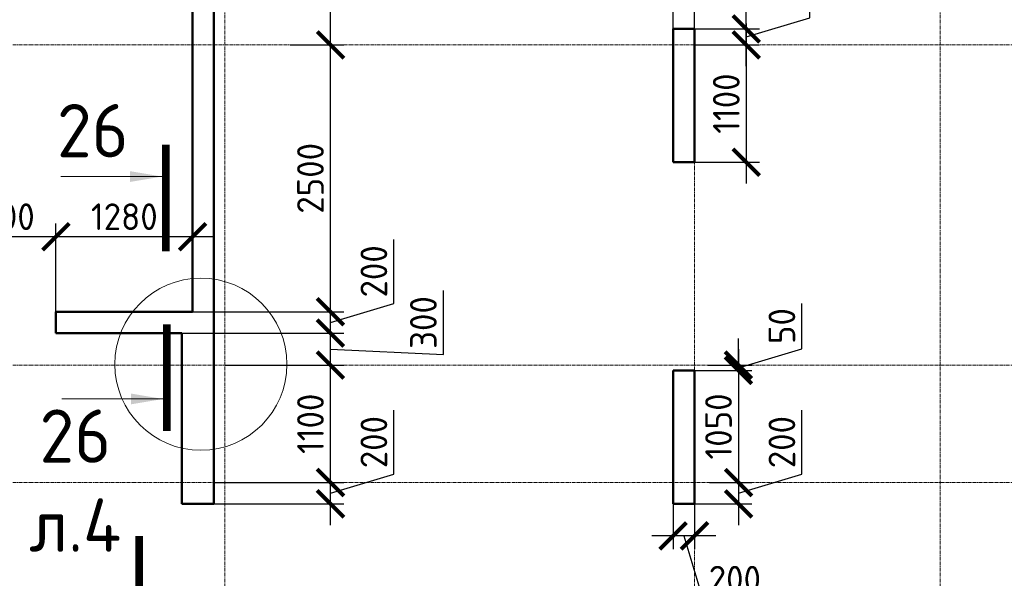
# Model space of a CAD drawing. Header units: millimetres. Extents: x 376598 to 1249954, y -318491 to -22134.
# Tile 50 of 256: x 476332 to 485554, y -128307 to -123072. Entities that reach past the tile are written whole.
import ezdxf

# ---------------------------------------------------------------- set-up
doc = ezdxf.new("R2010")
doc.units = ezdxf.units.MM
doc.linetypes.add('______5', pattern=[1100, 800, -100, 100, -100])
doc.linetypes.add('осевая', pattern=[50.8, 31.75, -6.35, 6.35, -6.35])
for name, color, linetype, lineweight in [('Конструкции 0.5', 5, 'Continuous', 50), ('Надписи', 200, 'Continuous', 18), ('Оси', 40, '______5', 18), ('РАЗМЕРЫ', 1, 'Continuous', 9), ('Узлы', 7, 'Continuous', 0)]:
    doc.layers.add(name, color=color, linetype=linetype, lineweight=lineweight)
doc.styles.add('GOST-2.304_Type-B', font='GOST_Common.ttf')
doc.dimstyles.new('СПДС', dxfattribs={"dimscale": 100, "dimtxt": 2.5, "dimasz": 2.5, "dimexe": 1.25, "dimexo": 0, "dimtad": 1, "dimdec": 0, "dimtxsty": 'GOST-2.304_Type-B', "dimblk": 'ARCHTICK', "dimcen": 2.5, "dimdle": 2, "dimadec": 0, "dimazin": 2, "dimtfac": 0.75, "dimtdec": 0, "dimtmove": 1, "dimatfit": 3, "dimfxl": 1, "dimtolj": 1, "dimarcsym": 1})

# ---------------------------------------------------------------- blocks, each defined once
blk = doc.blocks.new('оси 2.2-2.3')
at = {"layer": 'Оси', "color": 16, "linetype": 'осевая', "lineweight": 0, "transparency": 33554687}
for p, q in [((501554.9, -104267.9), (501554.9, -134893.5)), ((505954.9, -104267.9), (505954.9, -134893.5)), ((508254.9, -104267.9), (508254.9, -134893.5)), ((468076.3, -113595.4), (524372.9, -113595.4)), ((468076.3, -116595.4), (524372.9, -116595.4)), ((468076.3, -117695.4), (524372.9, -117695.4))]:
    blk.add_line(p, q, dxfattribs=at)
blk = doc.blocks.new('_ArchTick')
at = {"color": 0, "linetype": 'ByBlock', "const_width": 0.15}
blk.add_lwpolyline([(-0.5, -0.5), (0.5, 0.5)], dxfattribs=at)
blk = doc.blocks.new('*D174')
at = {"layer": 'DEFPOINTS', "color": 0, "lineweight": 0, "transparency": 16777216}
for p in [(482552, -123158.7), (483137.5, -123158.7), (482785.1, -123308.7)]:
    blk.add_point(p, dxfattribs=at)
at = {"layer": 'РАЗМЕРЫ', "color": 0, "lineweight": -2, "transparency": 16777216}
for p, q in [((483731.3, -123055.6), (483731.3, -122505.6)), ((483137.5, -123508.7), (483137.5, -122958.7)), ((483137.5, -123233.7), (483731.3, -123055.6)), ((482552, -123158.7), (483262.5, -123158.7)), ((482785.1, -123308.7), (483262.5, -123308.7))]:
    blk.add_line(p, q, dxfattribs=at)
at = {"layer": 'РАЗМЕРЫ', "color": 0, "lineweight": -2, "transparency": 16777216, "xscale": 250, "yscale": 250, "zscale": 250}
for p, rotation in [((483137.5, -123158.7), 90), ((483137.5, -123308.7), 270)]:
    blk.add_blockref('_ArchTick', p, dxfattribs=dict(at, rotation=rotation))
at = {"layer": 'РАЗМЕРЫ', "color": 0, "lineweight": 0, "transparency": 16777216, "insert": (483543.8, -122780.6), "char_height": 250, "attachment_point": 5, "rotation": 90, "style": 'GOST-2.304_Type-B'}
blk.add_mtext('\\A1;150', dxfattribs=at)
blk = doc.blocks.new('*D175')
at = {"layer": 'DEFPOINTS', "color": 0, "lineweight": 0, "transparency": 16777216}
for p in [(482652, -123308.7), (482652, -124408.7), (483137.5, -124408.7)]:
    blk.add_point(p, dxfattribs=at)
at = {"layer": 'РАЗМЕРЫ', "color": 0, "lineweight": -2, "transparency": 16777216}
for p, q in [((483137.5, -123108.7), (483137.5, -124608.7)), ((482652, -123308.7), (483262.5, -123308.7)), ((482652, -124408.7), (483262.5, -124408.7))]:
    blk.add_line(p, q, dxfattribs=at)
at = {"layer": 'РАЗМЕРЫ', "color": 0, "lineweight": -2, "transparency": 16777216, "xscale": 250, "yscale": 250, "zscale": 250}
for p, rotation in [((483137.5, -123308.7), 90), ((483137.5, -124408.7), 270)]:
    blk.add_blockref('_ArchTick', p, dxfattribs=dict(at, rotation=rotation))
at = {"layer": 'РАЗМЕРЫ', "color": 0, "lineweight": 0, "transparency": 16777216, "insert": (482950, -123858.7), "char_height": 250, "attachment_point": 5, "rotation": 90, "style": 'GOST-2.304_Type-B'}
blk.add_mtext('\\A1;1100', dxfattribs=at)
blk = doc.blocks.new('*D176')
at = {"layer": 'DEFPOINTS', "color": 0, "lineweight": 0, "transparency": 16777216}
for p in [(482452, -122618.1), (482452, -123158.7), (482652, -123158.7)]:
    blk.add_point(p, dxfattribs=at)
at = {"layer": 'РАЗМЕРЫ', "color": 0, "lineweight": -2, "transparency": 16777216}
for p, q in [((482552, -122618.1), (482655.1, -122274.4)), ((482655.1, -122274.4), (483255.1, -122274.4)), ((482452, -123158.7), (482452, -122493.1)), ((482652, -123158.7), (482652, -122493.1)), ((482852, -122618.1), (482252, -122618.1))]:
    blk.add_line(p, q, dxfattribs=at)
at = {"layer": 'РАЗМЕРЫ', "color": 0, "lineweight": -2, "transparency": 16777216, "xscale": 250, "yscale": 250, "zscale": 250, "rotation": 180}
blk.add_blockref('_ArchTick', (482452, -122618.1), dxfattribs=at)
at = {"layer": 'РАЗМЕРЫ', "color": 0, "lineweight": -2, "transparency": 16777216, "xscale": 250, "yscale": 250, "zscale": 250}
blk.add_blockref('_ArchTick', (482652, -122618.1), dxfattribs=at)
at = {"layer": 'РАЗМЕРЫ', "color": 0, "lineweight": 0, "transparency": 16777216, "insert": (482955.1, -122086.9), "char_height": 250, "attachment_point": 5, "style": 'GOST-2.304_Type-B'}
blk.add_mtext('\\A1;200', dxfattribs=at)
blk = doc.blocks.new('*D232')
at = {"layer": 'DEFPOINTS', "color": 0, "lineweight": 0, "transparency": 16777216}
for p in [(482777.2, -126308.7), (483064.7, -126308.7), (482652, -126358.7)]:
    blk.add_point(p, dxfattribs=at)
at = {"layer": 'РАЗМЕРЫ', "color": 0, "lineweight": -2, "transparency": 16777216}
for p, q in [((483658.4, -126155.6), (483658.4, -125730.6)), ((483064.7, -126308.7), (483064.7, -126058.7)), ((483064.7, -126333.7), (483658.4, -126155.6)), ((482777.2, -126308.7), (483189.7, -126308.7)), ((483064.7, -126358.7), (483064.7, -126308.7)), ((483064.7, -126358.7), (483064.7, -126308.7)), ((482652, -126358.7), (483189.7, -126358.7)), ((483064.7, -126358.7), (483064.7, -126608.7))]:
    blk.add_line(p, q, dxfattribs=at)
at = {"layer": 'РАЗМЕРЫ', "color": 0, "lineweight": -2, "transparency": 16777216, "xscale": 250, "yscale": 250, "zscale": 250}
for p, rotation in [((483064.7, -126308.7), 270), ((483064.7, -126358.7), 90)]:
    blk.add_blockref('_ArchTick', p, dxfattribs=dict(at, rotation=rotation))
at = {"layer": 'РАЗМЕРЫ', "color": 0, "lineweight": 0, "transparency": 16777216, "insert": (483470.9, -125943.1), "char_height": 250, "attachment_point": 5, "rotation": 90, "style": 'GOST-2.304_Type-B'}
blk.add_mtext('\\A1;50', dxfattribs=at)
blk = doc.blocks.new('*D233')
at = {"layer": 'DEFPOINTS', "color": 0, "lineweight": 0, "transparency": 16777216}
for p in [(482680.3, -126358.7), (482792, -127408.7), (483064.7, -127408.7)]:
    blk.add_point(p, dxfattribs=at)
at = {"layer": 'РАЗМЕРЫ', "color": 0, "lineweight": -2, "transparency": 16777216}
for p, q in [((483064.7, -126158.7), (483064.7, -127608.7)), ((482680.3, -126358.7), (483189.7, -126358.7)), ((482792, -127408.7), (483189.7, -127408.7))]:
    blk.add_line(p, q, dxfattribs=at)
at = {"layer": 'РАЗМЕРЫ', "color": 0, "lineweight": -2, "transparency": 16777216, "xscale": 250, "yscale": 250, "zscale": 250}
for p, rotation in [((483064.7, -126358.7), 90), ((483064.7, -127408.7), 270)]:
    blk.add_blockref('_ArchTick', p, dxfattribs=dict(at, rotation=rotation))
at = {"layer": 'РАЗМЕРЫ', "color": 0, "lineweight": 0, "transparency": 16777216, "insert": (482877.2, -126883.7), "char_height": 250, "attachment_point": 5, "rotation": 90, "style": 'GOST-2.304_Type-B'}
blk.add_mtext('\\A1;1050', dxfattribs=at)
blk = doc.blocks.new('*D234')
at = {"layer": 'DEFPOINTS', "color": 0, "lineweight": 0, "transparency": 16777216}
for p in [(482792, -127408.7), (482616.3, -127608.7), (483064.7, -127608.7)]:
    blk.add_point(p, dxfattribs=at)
at = {"layer": 'РАЗМЕРЫ', "color": 0, "lineweight": -2, "transparency": 16777216}
for p, q in [((483658.4, -127330.6), (483658.4, -126730.6)), ((483064.7, -127208.7), (483064.7, -127808.7)), ((483064.7, -127508.7), (483658.4, -127330.6)), ((482792, -127408.7), (483189.7, -127408.7)), ((482616.3, -127608.7), (483189.7, -127608.7))]:
    blk.add_line(p, q, dxfattribs=at)
at = {"layer": 'РАЗМЕРЫ', "color": 0, "lineweight": -2, "transparency": 16777216, "xscale": 250, "yscale": 250, "zscale": 250}
for p, rotation in [((483064.7, -127408.7), 90), ((483064.7, -127608.7), 270)]:
    blk.add_blockref('_ArchTick', p, dxfattribs=dict(at, rotation=rotation))
at = {"layer": 'РАЗМЕРЫ', "color": 0, "lineweight": 0, "transparency": 16777216, "insert": (483470.9, -127030.6), "char_height": 250, "attachment_point": 5, "rotation": 90, "style": 'GOST-2.304_Type-B'}
blk.add_mtext('\\A1;200', dxfattribs=at)
blk = doc.blocks.new('*D235')
at = {"layer": 'DEFPOINTS', "color": 0, "lineweight": 0, "transparency": 16777216}
for p in [(482452, -127580), (482652, -127580), (482452, -127908.4)]:
    blk.add_point(p, dxfattribs=at)
at = {"layer": 'РАЗМЕРЫ', "color": 0, "lineweight": -2, "transparency": 16777216}
for p, q in [((482452, -127580), (482452, -128033.4)), ((482652, -127580), (482652, -128033.4)), ((482852, -127908.4), (482252, -127908.4)), ((482552, -127908.4), (482730.1, -128502.2)), ((482730.1, -128502.2), (483330.1, -128502.2))]:
    blk.add_line(p, q, dxfattribs=at)
at = {"layer": 'РАЗМЕРЫ', "color": 0, "lineweight": -2, "transparency": 16777216, "xscale": 250, "yscale": 250, "zscale": 250, "rotation": 180}
blk.add_blockref('_ArchTick', (482452, -127908.4), dxfattribs=at)
at = {"layer": 'РАЗМЕРЫ', "color": 0, "lineweight": -2, "transparency": 16777216, "xscale": 250, "yscale": 250, "zscale": 250}
blk.add_blockref('_ArchTick', (482652, -127908.4), dxfattribs=at)
at = {"layer": 'РАЗМЕРЫ', "color": 0, "lineweight": 0, "transparency": 16777216, "insert": (483030.1, -128314.7), "char_height": 250, "attachment_point": 5, "style": 'GOST-2.304_Type-B'}
blk.add_mtext('\\A1;200', dxfattribs=at)
blk = doc.blocks.new('*D284')
at = {"layer": 'DEFPOINTS', "color": 0, "lineweight": 0, "transparency": 16777216}
for p in [(478152, -127408.7, -560), (479243, -127408.7), (478151.8, -127608.7, -360)]:
    blk.add_point(p, dxfattribs=at)
at = {"layer": 'РАЗМЕРЫ', "color": 0, "lineweight": -2, "transparency": 16777216}
for p, q in [((479836.8, -127330.6), (479836.8, -126730.6)), ((479243, -127808.7), (479243, -127208.7)), ((479243, -127508.7), (479836.8, -127330.6)), ((478152, -127408.7), (479368, -127408.7)), ((478151.8, -127608.7), (479368, -127608.7))]:
    blk.add_line(p, q, dxfattribs=at)
at = {"layer": 'РАЗМЕРЫ', "color": 0, "lineweight": -2, "transparency": 16777216, "xscale": 250, "yscale": 250, "zscale": 250}
for p, rotation in [((479243, -127408.7), 90), ((479243, -127608.7), 270)]:
    blk.add_blockref('_ArchTick', p, dxfattribs=dict(at, rotation=rotation))
at = {"layer": 'РАЗМЕРЫ', "color": 0, "lineweight": 0, "transparency": 16777216, "insert": (479649.3, -127030.6), "char_height": 250, "attachment_point": 5, "rotation": 90, "style": 'GOST-2.304_Type-B'}
blk.add_mtext('\\A1;200', dxfattribs=at)
blk = doc.blocks.new('*D294')
at = {"layer": 'DEFPOINTS', "color": 0, "lineweight": 0, "transparency": 16777216}
for p in [(478251.8, -126308.7), (479243, -126308.7), (478873, -127408.7)]:
    blk.add_point(p, dxfattribs=at)
at = {"layer": 'РАЗМЕРЫ', "color": 0, "lineweight": -2, "transparency": 16777216}
for p, q in [((479243, -127608.7), (479243, -126108.7)), ((478251.8, -126308.7), (479368, -126308.7)), ((478873, -127408.7), (479368, -127408.7))]:
    blk.add_line(p, q, dxfattribs=at)
at = {"layer": 'РАЗМЕРЫ', "color": 0, "lineweight": -2, "transparency": 16777216, "xscale": 250, "yscale": 250, "zscale": 250}
for p, rotation in [((479243, -126308.7), 90), ((479243, -127408.7), 270)]:
    blk.add_blockref('_ArchTick', p, dxfattribs=dict(at, rotation=rotation))
at = {"layer": 'РАЗМЕРЫ', "color": 0, "lineweight": 0, "transparency": 16777216, "insert": (479055.5, -126858.7), "char_height": 250, "attachment_point": 5, "rotation": 90, "style": 'GOST-2.304_Type-B'}
blk.add_mtext('\\A1;1100', dxfattribs=at)
blk = doc.blocks.new('*D295')
at = {"layer": 'DEFPOINTS', "color": 0, "lineweight": 0, "transparency": 16777216}
for p in [(477851.8, -126008.7, -360), (479243, -126008.7), (478461, -126308.7)]:
    blk.add_point(p, dxfattribs=at)
at = {"layer": 'РАЗМЕРЫ', "color": 0, "lineweight": -2, "transparency": 16777216}
for p, q in [((480300.5, -126209.9), (480300.5, -125609.9)), ((479243, -126508.7), (479243, -125808.7)), ((477851.8, -126008.7), (479368, -126008.7)), ((479243, -126158.7), (480300.5, -126209.9)), ((478461, -126308.7), (479368, -126308.7))]:
    blk.add_line(p, q, dxfattribs=at)
at = {"layer": 'РАЗМЕРЫ', "color": 0, "lineweight": -2, "transparency": 16777216, "xscale": 250, "yscale": 250, "zscale": 250}
for p, rotation in [((479243, -126008.7), 90), ((479243, -126308.7), 270)]:
    blk.add_blockref('_ArchTick', p, dxfattribs=dict(at, rotation=rotation))
at = {"layer": 'РАЗМЕРЫ', "color": 0, "lineweight": 0, "transparency": 16777216, "insert": (480113, -125909.9), "char_height": 250, "attachment_point": 5, "rotation": 90, "style": 'GOST-2.304_Type-B'}
blk.add_mtext('\\A1;300', dxfattribs=at)
blk = doc.blocks.new('*D296')
at = {"layer": 'DEFPOINTS', "color": 0, "lineweight": 0, "transparency": 16777216}
for p in [(477824.5, -125808.7, -200), (479243, -125808.7), (478401, -126008.7)]:
    blk.add_point(p, dxfattribs=at)
at = {"layer": 'РАЗМЕРЫ', "color": 0, "lineweight": -2, "transparency": 16777216}
for p, q in [((479836.8, -125730.6), (479836.8, -125130.6)), ((479243, -126208.7), (479243, -125608.7)), ((479243, -125908.7), (479836.8, -125730.6)), ((477824.5, -125808.7), (479368, -125808.7)), ((478401, -126008.7), (479368, -126008.7))]:
    blk.add_line(p, q, dxfattribs=at)
at = {"layer": 'РАЗМЕРЫ', "color": 0, "lineweight": -2, "transparency": 16777216, "xscale": 250, "yscale": 250, "zscale": 250}
for p, rotation in [((479243, -125808.7), 90), ((479243, -126008.7), 270)]:
    blk.add_blockref('_ArchTick', p, dxfattribs=dict(at, rotation=rotation))
at = {"layer": 'РАЗМЕРЫ', "color": 0, "lineweight": 0, "transparency": 16777216, "insert": (479649.3, -125430.6), "char_height": 250, "attachment_point": 5, "rotation": 90, "style": 'GOST-2.304_Type-B'}
blk.add_mtext('\\A1;200', dxfattribs=at)
blk = doc.blocks.new('*D297')
at = {"layer": 'DEFPOINTS', "color": 0, "lineweight": 0, "transparency": 16777216}
for p in [(478866.5, -123308.7, -560), (479243, -123308.7), (477824.5, -125808.7, -200)]:
    blk.add_point(p, dxfattribs=at)
at = {"layer": 'РАЗМЕРЫ', "color": 0, "lineweight": -2, "transparency": 16777216}
for p, q in [((479243, -126008.7), (479243, -123108.7)), ((478866.5, -123308.7), (479368, -123308.7)), ((477824.5, -125808.7), (479368, -125808.7))]:
    blk.add_line(p, q, dxfattribs=at)
at = {"layer": 'РАЗМЕРЫ', "color": 0, "lineweight": -2, "transparency": 16777216, "xscale": 250, "yscale": 250, "zscale": 250}
for p, rotation in [((479243, -123308.7), 90), ((479243, -125808.7), 270)]:
    blk.add_blockref('_ArchTick', p, dxfattribs=dict(at, rotation=rotation))
at = {"layer": 'РАЗМЕРЫ', "color": 0, "lineweight": 0, "transparency": 16777216, "insert": (479055.5, -124558.7), "char_height": 250, "attachment_point": 5, "rotation": 90, "style": 'GOST-2.304_Type-B'}
blk.add_mtext('\\A1;2500', dxfattribs=at)
blk = doc.blocks.new('*D298')
at = {"layer": 'DEFPOINTS', "color": 0, "lineweight": 0, "transparency": 16777216}
for p in [(479216.5, -120208.7, -200), (479243, -120208.7), (478866.5, -123308.7, -560)]:
    blk.add_point(p, dxfattribs=at)
at = {"layer": 'РАЗМЕРЫ', "color": 0, "lineweight": -2, "transparency": 16777216}
for p, q in [((479243, -123508.7), (479243, -120008.7)), ((479216.5, -120208.7), (479368, -120208.7)), ((478866.5, -123308.7), (479368, -123308.7))]:
    blk.add_line(p, q, dxfattribs=at)
at = {"layer": 'РАЗМЕРЫ', "color": 0, "lineweight": -2, "transparency": 16777216, "xscale": 250, "yscale": 250, "zscale": 250}
for p, rotation in [((479243, -120208.7), 90), ((479243, -123308.7), 270)]:
    blk.add_blockref('_ArchTick', p, dxfattribs=dict(at, rotation=rotation))
at = {"layer": 'РАЗМЕРЫ', "color": 0, "lineweight": 0, "transparency": 16777216, "insert": (479055.5, -121758.7), "char_height": 250, "attachment_point": 5, "rotation": 90, "style": 'GOST-2.304_Type-B'}
blk.add_mtext('\\A1;3100', dxfattribs=at)
blk = doc.blocks.new('*D299')
at = {"layer": 'DEFPOINTS', "color": 0, "lineweight": 0, "transparency": 16777216}
for p in [(476672, -125105.9), (477952, -125416.9, -360), (476672, -125858.7, -360)]:
    blk.add_point(p, dxfattribs=at)
at = {"layer": 'РАЗМЕРЫ', "color": 0, "lineweight": -2, "transparency": 16777216}
for p, q in [((476672, -125858.7), (476672, -124980.9)), ((477952, -125416.9), (477952, -124980.9)), ((478152, -125105.9), (476472, -125105.9))]:
    blk.add_line(p, q, dxfattribs=at)
at = {"layer": 'РАЗМЕРЫ', "color": 0, "lineweight": -2, "transparency": 16777216, "xscale": 250, "yscale": 250, "zscale": 250, "rotation": 180}
blk.add_blockref('_ArchTick', (476672, -125105.9), dxfattribs=at)
at = {"layer": 'РАЗМЕРЫ', "color": 0, "lineweight": -2, "transparency": 16777216, "xscale": 250, "yscale": 250, "zscale": 250}
blk.add_blockref('_ArchTick', (477952, -125105.9), dxfattribs=at)
at = {"layer": 'РАЗМЕРЫ', "color": 0, "lineweight": 0, "transparency": 16777216, "insert": (477312, -124918.4), "char_height": 250, "attachment_point": 5, "style": 'GOST-2.304_Type-B'}
blk.add_mtext('\\A1;1280', dxfattribs=at)
blk = doc.blocks.new('*D300')
at = {"layer": 'DEFPOINTS', "color": 0, "lineweight": 0, "transparency": 16777216}
for p in [(475772, -125105.9), (476672, -125419.8), (475772, -125858.7, -360)]:
    blk.add_point(p, dxfattribs=at)
at = {"layer": 'РАЗМЕРЫ', "color": 0, "lineweight": -2, "transparency": 16777216}
for p, q in [((475772, -125858.7), (475772, -124980.9)), ((476672, -125419.8), (476672, -124980.9)), ((476872, -125105.9), (475572, -125105.9))]:
    blk.add_line(p, q, dxfattribs=at)
at = {"layer": 'РАЗМЕРЫ', "color": 0, "lineweight": -2, "transparency": 16777216, "xscale": 250, "yscale": 250, "zscale": 250, "rotation": 180}
blk.add_blockref('_ArchTick', (475772, -125105.9), dxfattribs=at)
at = {"layer": 'РАЗМЕРЫ', "color": 0, "lineweight": -2, "transparency": 16777216, "xscale": 250, "yscale": 250, "zscale": 250}
blk.add_blockref('_ArchTick', (476672, -125105.9), dxfattribs=at)
at = {"layer": 'РАЗМЕРЫ', "color": 0, "lineweight": 0, "transparency": 16777216, "insert": (476222, -124918.4), "char_height": 250, "attachment_point": 5, "style": 'GOST-2.304_Type-B'}
blk.add_mtext('\\A1;900', dxfattribs=at)

msp = doc.modelspace()

# ---------------------------------------------------------------- linework, layer by layer
at = {"layer": 'Конструкции 0.5', "color": 3}
for p, q in [((478151.8, -125596.9, 3100), (478151.8, -116208.7, 3100)), ((477951.8, -120158.7, 3100), (477951.8, -125808.7, 3100)), ((478151.8, -126008.7, 3100), (478151.8, -125596.9, 3100)), ((476672, -126008.7, 3100), (476672, -125808.7, 3100)), ((477951.8, -125808.7, 3100), (476672, -125808.7, 3100)), ((476672, -126008.7, 3100), (477851.8, -126008.7, 3100)), ((477851.8, -126008.7, 3100), (477851.8, -127608.7, 3100)), ((478151.8, -127608.7, 3100), (478151.8, -126008.7, 3100)), ((477851.8, -127608.7, 3100), (478151.8, -127608.7, 3100))]:
    msp.add_line(p, q, dxfattribs=at)
at = {"layer": 'Конструкции 0.5'}
for p, q in [((482652, -123158.7, 3100), (482452, -123158.7, 3100)), ((482452, -123158.7, 3100), (482452, -124408.7, 3100)), ((482652, -123278.7, 3100), (482652, -123158.7, 3100)), ((482652, -124408.7, 3100), (482652, -123278.7, 3100)), ((482452, -124408.7, 3100), (482572, -124408.7, 3100)), ((482572, -124408.7, 3100), (482652, -124408.7, 3100)), ((482452, -126358.7, 3100), (482452, -127608.7, 3100)), ((482652, -126358.7, 3100), (482452, -126358.7, 3100)), ((482652, -127608.7, 3100), (482652, -126358.7, 3100)), ((482452, -127608.7, 3100), (482652, -127608.7, 3100))]:
    msp.add_line(p, q, dxfattribs=at)
at = {"layer": 'Надписи', "color": 0}
msp.add_circle((478029, -126300.7, 3820), 806.2, dxfattribs=at)
at = {"layer": 'Узлы', "color": 1, "linetype": 'Continuous', "lineweight": 0}
for p, q in [((477666.2, -124542.2, 6200), (476716.2, -124542.2, 6200)), ((477675.7, -126626.1, 6200), (476725.7, -126626.1, 6200))]:
    msp.add_line(p, q, dxfattribs=at)
at = {"layer": 'Узлы', "color": 1, "linetype": 'Continuous', "lineweight": 0, "const_width": 70}
for points, elevation in [([(477701.2, -124242.2), (477701.2, -125242.2)], 6200), ([(477710.7, -126926.1), (477710.7, -125926.1)], 6200), ([(477450.6, -128911), (477450.6, -127911)], 3260)]:
    msp.add_lwpolyline(points, dxfattribs=dict(at, elevation=elevation))
at = {"layer": 'Узлы', "color": 1, "linetype": 'Continuous', "lineweight": 0}
for points in [[(477666.2, -124542.2, 6200), (477365.7, -124491.9, 6200), (477365.7, -124592.5, 6200)], [(477675.7, -126626.1, 6200), (477375.3, -126575.8, 6200), (477375.3, -126676.3, 6200)]]:
    msp.add_solid(points, dxfattribs=at)

# ---------------------------------------------------------------- block references
at = {"layer": 'РАЗМЕРЫ', "color": 1}
msp.add_blockref('оси 2.2-2.3', (-23302.9, -9713.4, 3100), dxfattribs=at)

# ---------------------------------------------------------------- texts
at = {"layer": 'Узлы', "color": 1, "linetype": 'Continuous', "lineweight": 0, "char_height": 500, "attachment_point": 5, "style": 'GOST-2.304_Type-B'}
for s, insert in [('26', (477016.2, -124112.2, 6200)), ('26 л.4', (476852.8, -127391.1, 6200))]:
    msp.add_mtext_dynamic_manual_height_columns(s, width=723.88, gutter_width=25, heights=[0], dxfattribs=dict(at, insert=insert))

# ---------------------------------------------------------------- dimensions: what is measured, and where the dimension line sits
at = {"layer": 'РАЗМЕРЫ', "lineweight": 0}
for base, p1, p2, picture, middle in [((479243, -120208.7, 3460), (478866.5, -123308.7, 2900), (479216.5, -120208.7, 3260), '*D298', (479055.5, -121758.7, 3460)), ((479243, -123308.7, 3460), (477824.5, -125808.7, 3260), (478866.5, -123308.7, 2900), '*D297', (479055.5, -124558.7, 3460)), ((479243, -125808.7, 3460), (478401, -126008.7, 3460), (477824.5, -125808.7, 3260), '*D296', (479649.3, -125668.1, 3460)), ((479243, -126308.7, 3460), (478873, -127408.7, 3460), (478251.8, -126308.7, 3460), '*D294', (479055.5, -126858.7, 3460)), ((479243, -127408.7, 3460), (478151.8, -127608.7, 3100), (478152, -127408.7, 2900), '*D284', (479649.3, -127268.1, 3460))]:
    dim = msp.add_linear_dim(base=base, p1=p1, p2=p2, angle=90, dimstyle='СПДС', dxfattribs=at)
    dim.commit()
    dim.dimension.update_dxf_attribs({"geometry": picture, "text_midpoint": middle})
at = {"layer": 'РАЗМЕРЫ', "color": 1, "lineweight": 0}
for base, p1, p2, picture, middle in [((482452, -122618.1, 3100), (482652, -123158.7, 3100), (482452, -123158.7, 3100), '*D176', (482717.6, -122086.9, 3100)), ((482452, -127908.4, 3100), (482652, -127580, 3100), (482452, -127580, 3100), '*D235', (482792.6, -128314.7, 3100))]:
    dim = msp.add_linear_dim(base=base, p1=p1, p2=p2, dimstyle='СПДС', dxfattribs=at)
    dim.commit()
    dim.dimension.update_dxf_attribs({"geometry": picture, "text_midpoint": middle})
for base, p1, p2, picture, middle in [((483137.5, -123158.7, 3100), (482785.1, -123308.7, 3100), (482552, -123158.7, 3100), '*D174', (483543.8, -122993.1, 3100)), ((483137.5, -124408.7, 3100), (482652, -123308.7, 3100), (482652, -124408.7, 3100), '*D175', (482950, -123858.7, 3100)), ((483064.7, -126308.7, 3100), (482652, -126358.7, 3100), (482777.2, -126308.7, 3100), '*D232', (483470.9, -126093.1, 3100)), ((483064.7, -127408.7, 3100), (482680.3, -126358.7, 3100), (482792, -127408.7, 3100), '*D233', (482877.2, -126883.7, 3100)), ((483064.7, -127608.7, 3100), (482792, -127408.7, 3100), (482616.3, -127608.7, 3100), '*D234', (483470.9, -127268.1, 3100))]:
    dim = msp.add_linear_dim(base=base, p1=p1, p2=p2, angle=90, dimstyle='СПДС', dxfattribs=at)
    dim.commit()
    dim.dimension.update_dxf_attribs({"geometry": picture, "text_midpoint": middle})
at = {"layer": 'РАЗМЕРЫ', "lineweight": 0}
for base, p1, p2, picture, middle in [((475772, -125105.9, 3460), (476672, -125419.8, 3460), (475772, -125858.7, 3100), '*D300', (476222, -124918.4, 3460)), ((476672, -125105.9, 3460), (477952, -125416.9, 3100), (476672, -125858.7, 3100), '*D299', (477312, -124918.4, 3460))]:
    dim = msp.add_linear_dim(base=base, p1=p1, p2=p2, dimstyle='СПДС', dxfattribs=at)
    dim.commit()
    dim.dimension.update_dxf_attribs({"geometry": picture, "text_midpoint": middle})
dim = msp.add_linear_dim(base=(479243, -126008.7, 3460), p1=(478461, -126308.7, 3460), p2=(477851.8, -126008.7, 3100), angle=90, dimstyle='СПДС', dxfattribs=at)
dim.commit()
dim.dimension.update_dxf_attribs({"geometry": '*D295', "text_midpoint": (480300.5, -126147.4, 3460), "dimtype": 160})

doc.saveas('drawing.dxf')
